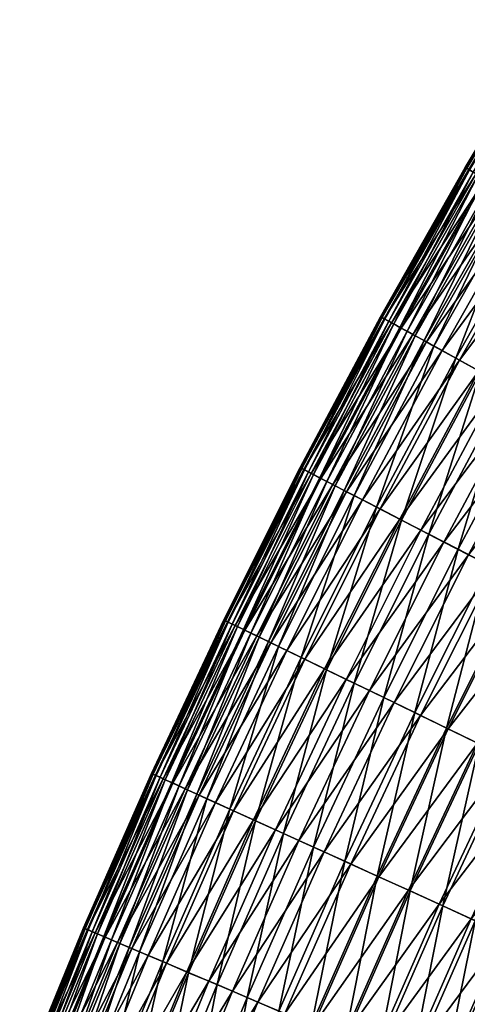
# Model space of a CAD drawing. Header units: millimetres. Extents: x -15866 to -14609, y -408 to 259.
# Tile 253 of 256: x -15793 to -15780, y 116 to 143. Entities that reach past the tile are written whole.
import ezdxf

# ---------------------------------------------------------------- set-up
doc = ezdxf.new("R2010")
doc.units = ezdxf.units.MM
doc.header["$MEASUREMENT"] = 0
doc.layers.add('Predefinito', color=7, linetype='Continuous', true_color=0x000000)

msp = doc.modelspace()

# ---------------------------------------------------------------- meshes
at = {"layer": 'Predefinito'}
mesh = msp.add_polyface(dxfattribs=at)
corners = [(-15778.86, 138.057, 546.219), (-15775.944, 141.834, 545.199), (-15778.38, 137.776, 545.199), (-15779.289, 138.305, 547.283), (-15776.416, 142.127, 546.219), (-15779.663, 138.525, 548.393), (-15776.838, 142.388, 547.283), (-15779.982, 138.711, 549.549), (-15777.522, 142.811, 549.549), (-15777.207, 142.615, 548.393), (-15780.245, 138.863, 550.753), (-15777.779, 142.97, 550.753), (-15780.447, 138.981, 552.005), (-15777.981, 143.092, 552.005), (-15780.519, 139.023, 552.659), (-15778.049, 143.136, 552.659), (-15780.55, 139.042, 553.274), (-15778.08, 143.156, 553.274), (-15780.545, 139.038, 553.849), (-15778.076, 143.155, 553.849), (-15780.506, 139.015, 554.387), (-15778.036, 143.127, 554.387), (-15780.43, 138.972, 554.887), (-15777.961, 143.084, 554.887), (-15780.323, 138.91, 555.351), (-15777.857, 143.018, 555.351), (-15780.185, 138.83, 555.78), (-15777.721, 142.932, 555.78), (-15780.018, 138.731, 556.174), (-15777.556, 142.831, 556.174), (-15779.823, 138.617, 556.535), (-15777.364, 142.712, 556.535), (-15779.6, 138.488, 556.862), (-15777.147, 142.577, 556.862), (-15779.353, 138.344, 557.157), (-15777.147, 142.577, 556.862), (-15779.6, 138.488, 556.862), (-15779.084, 138.186, 557.422), (-15776.901, 142.429, 557.157), (-15778.479, 137.835, 557.86), (-15776.635, 142.264, 557.422), (-15782.597, 134.71, 550.753), (-15782.802, 134.824, 552.005), (-15782.874, 134.862, 552.659), (-15782.906, 134.879, 553.274), (-15782.902, 134.876, 553.849), (-15782.861, 134.855, 554.387), (-15782.786, 134.813, 554.887), (-15782.676, 134.755, 555.351), (-15782.536, 134.678, 555.78)]
mesh.append_faces([[corners[k] for k in face] for face in [(0, 1, 2, 2), (3, 4, 0, 0), (5, 6, 3, 3), (7, 8, 9, 9), (7, 9, 5, 5), (10, 11, 8, 8), (10, 8, 7, 7), (12, 13, 11, 11), (12, 11, 10, 10), (14, 15, 13, 13), (14, 13, 12, 12), (16, 17, 15, 15), (16, 15, 14, 14), (18, 19, 17, 17), (18, 17, 16, 16), (20, 21, 19, 19), (20, 19, 18, 18), (22, 23, 21, 21), (22, 21, 20, 20), (24, 25, 23, 23), (24, 23, 22, 22), (26, 27, 25, 25), (26, 25, 24, 24), (28, 29, 27, 27), (28, 27, 26, 26), (30, 31, 29, 29), (30, 29, 28, 28), (32, 33, 31, 31), (32, 31, 30, 30), (34, 35, 36, 36), (37, 38, 34, 34), (39, 40, 37, 37), (41, 10, 7, 7), (42, 12, 10, 10), (43, 14, 12, 12), (44, 16, 14, 14), (45, 18, 16, 16), (46, 20, 18, 18), (47, 22, 20, 20), (48, 24, 22, 22), (49, 26, 24, 24)]])
mesh = msp.add_polyface(dxfattribs=at)
corners = [(-15780.169, 133.376, 544.222), (-15777.851, 137.467, 544.222), (-15777.275, 137.132, 543.287), (-15779.584, 133.055, 543.287), (-15780.705, 133.67, 545.199), (-15778.38, 137.776, 545.199), (-15781.191, 133.937, 546.219), (-15778.86, 138.057, 546.219), (-15781.628, 134.177, 547.283), (-15779.289, 138.305, 547.283), (-15782.006, 134.386, 548.393), (-15779.663, 138.525, 548.393), (-15782.332, 134.563, 549.549), (-15779.982, 138.711, 549.549), (-15782.597, 134.71, 550.753), (-15782.802, 134.824, 552.005), (-15780.245, 138.863, 550.753), (-15782.874, 134.862, 552.659), (-15780.447, 138.981, 552.005), (-15782.906, 134.879, 553.274), (-15780.519, 139.023, 552.659), (-15782.902, 134.876, 553.849), (-15780.55, 139.042, 553.274), (-15782.861, 134.855, 554.387), (-15780.545, 139.038, 553.849), (-15782.786, 134.813, 554.887), (-15780.506, 139.015, 554.387), (-15782.676, 134.755, 555.351), (-15780.43, 138.972, 554.887), (-15782.536, 134.678, 555.78), (-15780.323, 138.91, 555.351), (-15782.367, 134.584, 556.174), (-15780.018, 138.731, 556.174), (-15780.185, 138.83, 555.78), (-15782.168, 134.475, 556.535), (-15779.823, 138.617, 556.535), (-15781.943, 134.351, 556.862), (-15779.6, 138.488, 556.862), (-15781.693, 134.214, 557.157), (-15779.353, 138.344, 557.157), (-15779.6, 138.488, 556.862), (-15779.6, 138.488, 556.862), (-15781.943, 134.351, 556.862), (-15781.42, 134.063, 557.422), (-15779.084, 138.186, 557.422), (-15780.807, 133.727, 557.86), (-15778.479, 137.835, 557.86), (-15780.119, 133.347, 558.183), (-15777.802, 137.439, 558.183), (-15779.366, 132.935, 558.398), (-15777.061, 137.006, 558.398), (-15778.566, 132.494, 558.511), (-15785.149, 130.676, 553.274), (-15785.144, 130.673, 553.849), (-15785.103, 130.651, 554.387)]
mesh.append_faces([[corners[k] for k in face] for face in [(0, 1, 2, 2), (0, 2, 3, 3), (4, 5, 1, 1), (4, 1, 0, 0), (6, 7, 5, 5), (6, 5, 4, 4), (8, 9, 7, 7), (8, 7, 6, 6), (10, 11, 9, 9), (10, 9, 8, 8), (12, 13, 11, 11), (12, 11, 10, 10), (14, 13, 12, 12), (15, 16, 14, 14), (17, 18, 15, 15), (19, 20, 17, 17), (21, 22, 19, 19), (23, 24, 21, 21), (25, 26, 23, 23), (27, 28, 25, 25), (29, 30, 27, 27), (31, 32, 33, 33), (31, 33, 29, 29), (34, 35, 32, 32), (34, 32, 31, 31), (36, 37, 35, 35), (36, 35, 34, 34), (38, 39, 40, 40), (38, 41, 42, 42), (43, 44, 39, 39), (43, 39, 38, 38), (45, 46, 44, 44), (45, 44, 43, 43), (47, 48, 46, 46), (47, 46, 45, 45), (49, 50, 48, 48), (49, 48, 47, 47), (51, 50, 49, 49), (52, 19, 17, 17), (53, 21, 19, 19), (54, 23, 21, 21)]])
mesh = msp.add_polyface(dxfattribs=at)
corners = [(-15778.28, 132.337, 541.54), (-15775.284, 135.972, 540.725), (-15777.566, 131.946, 540.725), (-15778.955, 132.708, 542.393), (-15775.99, 136.382, 541.54), (-15779.584, 133.055, 543.287), (-15776.655, 136.77, 542.393), (-15778.955, 132.708, 542.393), (-15777.725, 132.032, 558.531), (-15776.271, 136.545, 558.511), (-15778.566, 132.494, 558.511), (-15776.857, 131.554, 558.462), (-15775.442, 136.063, 558.531), (-15778.168, 127.067, 539.208), (-15775.193, 130.642, 538.503), (-15777.33, 126.634, 538.503), (-15778.971, 127.481, 539.948), (-15776.812, 131.529, 539.948), (-15776.02, 131.095, 539.208), (-15779.735, 127.877, 540.725), (-15780.459, 128.25, 541.54), (-15781.143, 128.603, 542.393), (-15781.782, 128.934, 543.287), (-15778.955, 132.708, 542.393), (-15778.955, 132.708, 542.393), (-15781.143, 128.603, 542.393), (-15782.374, 129.241, 544.222), (-15780.169, 133.376, 544.222), (-15782.917, 129.523, 545.199), (-15780.705, 133.67, 545.199), (-15783.41, 129.777, 546.219), (-15781.191, 133.937, 546.219), (-15783.853, 130.005, 547.283), (-15781.628, 134.177, 547.283), (-15783.641, 129.896, 557.422), (-15781.42, 134.063, 557.422), (-15781.693, 134.214, 557.157), (-15783.02, 129.576, 557.86), (-15780.807, 133.727, 557.86), (-15782.323, 129.215, 558.183), (-15780.119, 133.347, 558.183), (-15781.561, 128.82, 558.398), (-15779.366, 132.935, 558.398), (-15780.748, 128.4, 558.511), (-15779.895, 127.959, 558.531), (-15779.016, 127.504, 558.462), (-15778.124, 127.043, 558.312), (-15775.976, 131.074, 558.312), (-15777.231, 126.581, 558.087), (-15783.219, 124.462, 542.393), (-15783.864, 124.776, 543.287), (-15781.143, 128.603, 542.393), (-15782.819, 124.268, 558.511), (-15781.955, 123.849, 558.531)]
mesh.append_faces([[corners[k] for k in face] for face in [(0, 1, 2, 2), (3, 4, 0, 0), (5, 6, 7, 7), (8, 9, 10, 10), (11, 12, 8, 8), (13, 14, 15, 15), (16, 17, 18, 18), (16, 18, 13, 13), (19, 2, 17, 17), (19, 17, 16, 16), (20, 0, 2, 2), (20, 2, 19, 19), (21, 3, 0, 0), (21, 0, 20, 20), (22, 5, 23, 23), (22, 24, 25, 25), (26, 27, 5, 5), (26, 5, 22, 22), (28, 29, 27, 27), (28, 27, 26, 26), (30, 31, 29, 29), (32, 33, 31, 31), (34, 35, 36, 36), (37, 38, 35, 35), (39, 40, 38, 38), (39, 38, 37, 37), (41, 42, 40, 40), (41, 40, 39, 39), (43, 10, 42, 42), (43, 42, 41, 41), (44, 8, 10, 10), (44, 10, 43, 43), (45, 11, 8, 8), (45, 8, 44, 44), (46, 47, 11, 11), (46, 11, 45, 45), (48, 47, 46, 46), (49, 21, 20, 20), (50, 22, 51, 51), (52, 43, 41, 41), (53, 44, 43, 43)]])
mesh = msp.add_polyface(dxfattribs=at)
corners = [(-15783.41, 129.777, 546.219), (-15780.705, 133.67, 545.199), (-15782.917, 129.523, 545.199), (-15783.853, 130.005, 547.283), (-15781.191, 133.937, 546.219), (-15784.237, 130.204, 548.393), (-15782.006, 134.386, 548.393), (-15781.628, 134.177, 547.283), (-15784.566, 130.374, 549.549), (-15782.332, 134.563, 549.549), (-15784.835, 130.512, 550.753), (-15782.597, 134.71, 550.753), (-15785.042, 130.622, 552.005), (-15782.802, 134.824, 552.005), (-15785.116, 130.659, 552.659), (-15782.874, 134.862, 552.659), (-15785.149, 130.676, 553.274), (-15785.144, 130.673, 553.849), (-15782.906, 134.879, 553.274), (-15785.103, 130.651, 554.387), (-15782.902, 134.876, 553.849), (-15785.024, 130.613, 554.887), (-15782.786, 134.813, 554.887), (-15782.861, 134.855, 554.387), (-15784.915, 130.555, 555.351), (-15782.676, 134.755, 555.351), (-15784.773, 130.482, 555.78), (-15782.536, 134.678, 555.78), (-15784.601, 130.392, 556.174), (-15782.367, 134.584, 556.174), (-15784.4, 130.289, 556.535), (-15782.168, 134.475, 556.535), (-15784.173, 130.17, 556.862), (-15781.943, 134.351, 556.862), (-15783.919, 130.041, 557.157), (-15781.693, 134.214, 557.157), (-15781.943, 134.351, 556.862), (-15781.943, 134.351, 556.862), (-15784.173, 130.17, 556.862), (-15783.641, 129.896, 557.422), (-15783.02, 129.576, 557.86), (-15781.42, 134.063, 557.422), (-15786.957, 126.278, 550.753), (-15787.169, 126.379, 552.005), (-15787.242, 126.416, 552.659), (-15787.275, 126.432, 553.274), (-15787.271, 126.431, 553.849), (-15787.229, 126.41, 554.387), (-15787.15, 126.372, 554.887), (-15787.039, 126.318, 555.351), (-15786.894, 126.248, 555.78), (-15786.721, 126.164, 556.174)]
mesh.append_faces([[corners[k] for k in face] for face in [(0, 1, 2, 2), (3, 4, 0, 0), (5, 6, 7, 7), (5, 7, 3, 3), (8, 9, 6, 6), (8, 6, 5, 5), (10, 11, 9, 9), (10, 9, 8, 8), (12, 13, 11, 11), (12, 11, 10, 10), (14, 15, 13, 13), (14, 13, 12, 12), (16, 15, 14, 14), (17, 18, 16, 16), (19, 20, 17, 17), (21, 22, 23, 23), (21, 23, 19, 19), (24, 25, 22, 22), (24, 22, 21, 21), (26, 27, 25, 25), (26, 25, 24, 24), (28, 29, 27, 27), (28, 27, 26, 26), (30, 31, 29, 29), (30, 29, 28, 28), (32, 33, 31, 31), (32, 31, 30, 30), (34, 35, 36, 36), (34, 37, 38, 38), (39, 35, 34, 34), (40, 41, 39, 39), (42, 10, 8, 8), (43, 12, 10, 10), (44, 14, 12, 12), (45, 16, 14, 14), (46, 17, 16, 16), (47, 19, 17, 17), (48, 21, 19, 19), (49, 24, 21, 21), (50, 26, 24, 24), (51, 28, 26, 26)]])
mesh = msp.add_polyface(dxfattribs=at)
corners = [(-15783.864, 124.776, 543.287), (-15781.143, 128.603, 542.393), (-15783.219, 124.462, 542.393), (-15784.465, 125.066, 544.222), (-15782.374, 129.241, 544.222), (-15781.782, 128.934, 543.287), (-15785.014, 125.335, 545.199), (-15782.917, 129.523, 545.199), (-15785.514, 125.578, 546.219), (-15783.41, 129.777, 546.219), (-15785.962, 125.794, 547.283), (-15783.853, 130.005, 547.283), (-15786.352, 125.985, 548.393), (-15784.237, 130.204, 548.393), (-15786.685, 126.145, 549.549), (-15784.566, 130.374, 549.549), (-15786.957, 126.278, 550.753), (-15787.169, 126.379, 552.005), (-15784.835, 130.512, 550.753), (-15787.242, 126.416, 552.659), (-15785.042, 130.622, 552.005), (-15787.275, 126.432, 553.274), (-15785.116, 130.659, 552.659), (-15787.271, 126.431, 553.849), (-15785.149, 130.676, 553.274), (-15787.229, 126.41, 554.387), (-15785.144, 130.673, 553.849), (-15787.15, 126.372, 554.887), (-15785.103, 130.651, 554.387), (-15787.039, 126.318, 555.351), (-15785.024, 130.613, 554.887), (-15786.894, 126.248, 555.78), (-15784.915, 130.555, 555.351), (-15786.721, 126.164, 556.174), (-15784.773, 130.482, 555.78), (-15786.517, 126.065, 556.535), (-15784.4, 130.289, 556.535), (-15784.601, 130.392, 556.174), (-15786.286, 125.953, 556.862), (-15784.173, 130.17, 556.862), (-15786.03, 125.827, 557.157), (-15783.919, 130.041, 557.157), (-15784.173, 130.17, 556.862), (-15784.173, 130.17, 556.862), (-15786.286, 125.953, 556.862), (-15785.75, 125.69, 557.422), (-15783.641, 129.896, 557.422), (-15785.12, 125.385, 557.86), (-15783.02, 129.576, 557.86), (-15784.412, 125.044, 558.183), (-15782.323, 129.215, 558.183), (-15783.641, 124.667, 558.398), (-15781.561, 128.82, 558.398), (-15782.819, 124.268, 558.511), (-15789.286, 122.156, 553.274), (-15789.281, 122.153, 553.849), (-15789.239, 122.132, 554.387)]
mesh.append_faces([[corners[k] for k in face] for face in [(0, 1, 2, 2), (3, 4, 5, 5), (3, 5, 0, 0), (6, 7, 4, 4), (6, 4, 3, 3), (8, 9, 7, 7), (8, 7, 6, 6), (10, 11, 9, 9), (10, 9, 8, 8), (12, 13, 11, 11), (12, 11, 10, 10), (14, 15, 13, 13), (14, 13, 12, 12), (16, 15, 14, 14), (17, 18, 16, 16), (19, 20, 17, 17), (21, 22, 19, 19), (23, 24, 21, 21), (25, 26, 23, 23), (27, 28, 25, 25), (29, 30, 27, 27), (31, 32, 29, 29), (33, 34, 31, 31), (35, 36, 37, 37), (35, 37, 33, 33), (38, 39, 36, 36), (38, 36, 35, 35), (40, 41, 42, 42), (40, 43, 44, 44), (45, 46, 41, 41), (45, 41, 40, 40), (47, 48, 46, 46), (47, 46, 45, 45), (49, 50, 48, 48), (49, 48, 47, 47), (51, 52, 50, 50), (51, 50, 49, 49), (53, 52, 51, 51), (54, 21, 19, 19), (55, 23, 21, 21), (56, 25, 23, 23)]])
mesh = msp.add_polyface(dxfattribs=at)
corners = [(-15778.475, 122.16, 537.833), (-15775.555, 125.715, 537.197), (-15777.56, 121.716, 537.197), (-15779.356, 122.589, 538.503), (-15777.33, 126.634, 538.503), (-15776.458, 126.182, 537.833), (-15780.205, 123, 539.208), (-15778.168, 127.067, 539.208), (-15781.019, 123.395, 539.948), (-15778.971, 127.481, 539.948), (-15781.791, 123.771, 540.725), (-15779.735, 127.877, 540.725), (-15782.526, 124.127, 541.54), (-15780.459, 128.25, 541.54), (-15783.219, 124.462, 542.393), (-15781.955, 123.849, 558.531), (-15780.748, 128.4, 558.511), (-15782.819, 124.268, 558.511), (-15781.065, 123.416, 558.462), (-15779.016, 127.504, 558.462), (-15779.895, 127.959, 558.531), (-15780.161, 122.977, 558.312), (-15778.124, 127.043, 558.312), (-15779.255, 122.539, 558.087), (-15777.231, 126.581, 558.087), (-15778.364, 122.105, 557.795), (-15776.349, 126.125, 557.795), (-15777.494, 121.682, 557.442), (-15776.656, 121.276, 557.035), (-15775.491, 125.681, 557.442), (-15779.454, 117.684, 537.197), (-15776.617, 121.257, 536.592), (-15780.381, 118.106, 537.833), (-15781.273, 118.509, 538.503), (-15782.132, 118.9, 539.208), (-15782.954, 119.275, 539.948), (-15783.739, 119.631, 540.725), (-15783.002, 119.297, 558.462), (-15782.086, 118.881, 558.312), (-15781.171, 118.464, 558.087), (-15780.268, 118.052, 557.795), (-15779.389, 117.654, 557.442), (-15778.54, 117.267, 557.035)]
mesh.append_faces([[corners[k] for k in face] for face in [(0, 1, 2, 2), (3, 4, 5, 5), (3, 5, 0, 0), (6, 7, 4, 4), (6, 4, 3, 3), (8, 9, 7, 7), (8, 7, 6, 6), (10, 11, 9, 9), (10, 9, 8, 8), (12, 13, 11, 11), (12, 11, 10, 10), (14, 13, 12, 12), (15, 16, 17, 17), (18, 19, 20, 20), (18, 20, 15, 15), (21, 22, 19, 19), (21, 19, 18, 18), (23, 24, 22, 22), (23, 22, 21, 21), (25, 26, 24, 24), (25, 24, 23, 23), (27, 26, 25, 25), (28, 29, 27, 27), (30, 2, 31, 31), (32, 0, 2, 2), (33, 3, 0, 0), (33, 0, 32, 32), (34, 6, 3, 3), (34, 3, 33, 33), (35, 8, 6, 6), (35, 6, 34, 34), (36, 10, 8, 8), (37, 18, 15, 15), (38, 21, 18, 18), (38, 18, 37, 37), (39, 23, 21, 21), (39, 21, 38, 38), (40, 25, 23, 23), (40, 23, 39, 39), (41, 27, 25, 25), (42, 28, 27, 27)]])
mesh = msp.add_polyface(dxfattribs=at)
corners = [(-15788.35, 121.73, 548.393), (-15785.962, 125.794, 547.283), (-15787.956, 121.55, 547.283), (-15788.69, 121.882, 549.549), (-15786.352, 125.985, 548.393), (-15788.964, 122.009, 550.753), (-15786.685, 126.145, 549.549), (-15789.177, 122.106, 552.005), (-15787.169, 126.379, 552.005), (-15786.957, 126.278, 550.753), (-15789.253, 122.138, 552.659), (-15787.242, 126.416, 552.659), (-15789.286, 122.156, 553.274), (-15789.281, 122.153, 553.849), (-15787.275, 126.432, 553.274), (-15789.239, 122.132, 554.387), (-15787.271, 126.431, 553.849), (-15789.159, 122.097, 554.887), (-15787.15, 126.372, 554.887), (-15787.229, 126.41, 554.387), (-15789.047, 122.048, 555.351), (-15787.039, 126.318, 555.351), (-15788.903, 121.979, 555.78), (-15786.894, 126.248, 555.78), (-15788.725, 121.9, 556.174), (-15788.519, 121.808, 556.535), (-15786.721, 126.164, 556.174), (-15788.285, 121.699, 556.862), (-15786.517, 126.065, 556.535), (-15788.026, 121.58, 557.157), (-15786.286, 125.953, 556.862), (-15788.285, 121.699, 556.862), (-15787.742, 121.451, 557.422), (-15786.03, 125.827, 557.157), (-15789.379, 117.083, 546.219), (-15787.504, 121.347, 546.219), (-15786.999, 121.114, 545.199), (-15789.835, 117.277, 547.283), (-15790.236, 117.446, 548.393), (-15790.576, 117.592, 549.549), (-15790.855, 117.71, 550.753), (-15791.071, 117.802, 552.005), (-15791.145, 117.833, 552.659), (-15791.18, 117.849, 553.274), (-15791.175, 117.846, 553.849), (-15791.132, 117.827, 554.387), (-15791.053, 117.793, 554.887), (-15790.939, 117.744, 555.351), (-15790.792, 117.684, 555.78), (-15790.612, 117.607, 556.174), (-15790.405, 117.517, 556.535), (-15790.169, 117.419, 556.862), (-15789.906, 117.306, 557.157), (-15788.285, 121.699, 556.862), (-15789.617, 117.185, 557.422), (-15788.975, 116.911, 557.86), (-15787.106, 121.163, 557.86)]
mesh.append_faces([[corners[k] for k in face] for face in [(0, 1, 2, 2), (3, 4, 0, 0), (5, 6, 3, 3), (7, 8, 9, 9), (7, 9, 5, 5), (10, 11, 8, 8), (10, 8, 7, 7), (12, 11, 10, 10), (13, 14, 12, 12), (15, 16, 13, 13), (17, 18, 19, 19), (17, 19, 15, 15), (20, 21, 18, 18), (20, 18, 17, 17), (22, 23, 21, 21), (22, 21, 20, 20), (24, 23, 22, 22), (25, 26, 24, 24), (27, 28, 25, 25), (29, 30, 31, 31), (32, 33, 29, 29), (34, 35, 36, 36), (37, 2, 35, 35), (38, 0, 2, 2), (39, 3, 0, 0), (40, 5, 3, 3), (41, 7, 5, 5), (42, 10, 7, 7), (43, 12, 10, 10), (44, 13, 12, 12), (45, 15, 13, 13), (46, 17, 15, 15), (47, 20, 17, 17), (48, 22, 20, 20), (49, 24, 22, 22), (50, 25, 24, 24), (51, 27, 25, 25), (52, 29, 53, 53), (54, 32, 29, 29), (55, 56, 32, 32)]])
mesh = msp.add_polyface(dxfattribs=at)
corners = [(-15783.739, 119.631, 540.725), (-15781.019, 123.395, 539.948), (-15782.954, 119.275, 539.948), (-15784.481, 119.968, 541.54), (-15782.526, 124.127, 541.54), (-15781.791, 123.771, 540.725), (-15785.18, 120.288, 542.393), (-15783.219, 124.462, 542.393), (-15782.526, 124.127, 541.54), (-15782.526, 124.127, 541.54), (-15784.481, 119.968, 541.54), (-15785.835, 120.585, 543.287), (-15783.864, 124.776, 543.287), (-15783.219, 124.462, 542.393), (-15783.219, 124.462, 542.393), (-15786.442, 120.862, 544.222), (-15784.465, 125.066, 544.222), (-15786.999, 121.114, 545.199), (-15785.014, 125.335, 545.199), (-15787.504, 121.347, 546.219), (-15785.514, 125.578, 546.219), (-15787.956, 121.55, 547.283), (-15785.962, 125.794, 547.283), (-15788.35, 121.73, 548.393), (-15786.352, 125.985, 548.393), (-15788.69, 121.882, 549.549), (-15786.685, 126.145, 549.549), (-15788.964, 122.009, 550.753), (-15786.957, 126.278, 550.753), (-15788.725, 121.9, 556.174), (-15786.721, 126.164, 556.174), (-15786.894, 126.248, 555.78), (-15788.519, 121.808, 556.535), (-15786.517, 126.065, 556.535), (-15788.285, 121.699, 556.862), (-15786.286, 125.953, 556.862), (-15788.026, 121.58, 557.157), (-15786.03, 125.827, 557.157), (-15786.286, 125.953, 556.862), (-15787.742, 121.451, 557.422), (-15785.75, 125.69, 557.422), (-15787.106, 121.163, 557.86), (-15785.12, 125.385, 557.86), (-15786.389, 120.837, 558.183), (-15784.412, 125.044, 558.183), (-15785.61, 120.482, 558.398), (-15783.641, 124.667, 558.398), (-15784.776, 120.102, 558.511), (-15782.819, 124.268, 558.511), (-15783.901, 119.707, 558.531), (-15781.955, 123.849, 558.531), (-15783.002, 119.297, 558.462), (-15787.03, 116.084, 542.393), (-15784.481, 119.968, 541.54), (-15787.691, 116.366, 543.287), (-15788.305, 116.627, 544.222), (-15788.868, 116.865, 545.199), (-15788.252, 116.603, 558.183), (-15787.462, 116.271, 558.398), (-15786.619, 115.91, 558.511)]
mesh.append_faces([[corners[k] for k in face] for face in [(0, 1, 2, 2), (3, 4, 5, 5), (3, 5, 0, 0), (6, 7, 8, 8), (6, 9, 10, 10), (11, 12, 13, 13), (11, 14, 6, 6), (15, 16, 12, 12), (15, 12, 11, 11), (17, 18, 16, 16), (17, 16, 15, 15), (19, 20, 18, 18), (19, 18, 17, 17), (21, 22, 20, 20), (21, 20, 19, 19), (23, 24, 22, 22), (25, 26, 24, 24), (27, 28, 26, 26), (29, 30, 31, 31), (32, 33, 30, 30), (34, 35, 33, 33), (36, 37, 38, 38), (39, 40, 37, 37), (41, 42, 40, 40), (41, 40, 39, 39), (43, 44, 42, 42), (43, 42, 41, 41), (45, 46, 44, 44), (45, 44, 43, 43), (47, 48, 46, 46), (47, 46, 45, 45), (49, 50, 48, 48), (49, 48, 47, 47), (51, 50, 49, 49), (52, 6, 53, 53), (54, 11, 6, 6), (55, 15, 11, 11), (56, 17, 15, 15), (57, 43, 41, 41), (58, 45, 43, 43), (59, 47, 45, 45)]])
mesh = msp.add_polyface(dxfattribs=at)
corners = [(-15791.071, 117.802, 552.005), (-15788.964, 122.009, 550.753), (-15790.855, 117.71, 550.753), (-15791.145, 117.833, 552.659), (-15789.177, 122.106, 552.005), (-15791.18, 117.849, 553.274), (-15789.253, 122.138, 552.659), (-15791.175, 117.846, 553.849), (-15789.286, 122.156, 553.274), (-15791.132, 117.827, 554.387), (-15789.281, 122.153, 553.849), (-15791.053, 117.793, 554.887), (-15789.239, 122.132, 554.387), (-15790.939, 117.744, 555.351), (-15789.159, 122.097, 554.887), (-15790.792, 117.684, 555.78), (-15789.047, 122.048, 555.351), (-15791.6, 112.979, 547.283), (-15789.379, 117.083, 546.219), (-15791.138, 112.796, 546.219), (-15792.003, 113.137, 548.393), (-15790.236, 117.446, 548.393), (-15789.835, 117.277, 547.283), (-15792.348, 113.274, 549.549), (-15790.576, 117.592, 549.549), (-15792.63, 113.385, 550.753), (-15792.848, 113.472, 552.005), (-15792.924, 113.503, 552.659), (-15792.958, 113.516, 553.274), (-15792.953, 113.515, 553.849), (-15792.91, 113.496, 554.387), (-15792.829, 113.466, 554.887), (-15792.714, 113.419, 555.351), (-15792.564, 113.361, 555.78), (-15792.385, 113.29, 556.174), (-15790.612, 117.607, 556.174), (-15792.174, 113.207, 556.535), (-15790.405, 117.517, 556.535), (-15791.937, 113.111, 556.862), (-15790.169, 117.419, 556.862), (-15791.67, 113.007, 557.157), (-15789.906, 117.306, 557.157), (-15790.169, 117.419, 556.862), (-15790.169, 117.419, 556.862), (-15791.937, 113.111, 556.862), (-15791.379, 112.891, 557.422), (-15790.731, 112.634, 557.86), (-15789.617, 117.185, 557.422)]
mesh.append_faces([[corners[k] for k in face] for face in [(0, 1, 2, 2), (3, 4, 0, 0), (5, 6, 3, 3), (7, 8, 5, 5), (9, 10, 7, 7), (11, 12, 9, 9), (13, 14, 11, 11), (15, 16, 13, 13), (17, 18, 19, 19), (20, 21, 22, 22), (20, 22, 17, 17), (23, 24, 21, 21), (23, 21, 20, 20), (25, 2, 24, 24), (25, 24, 23, 23), (26, 0, 2, 2), (26, 2, 25, 25), (27, 3, 0, 0), (27, 0, 26, 26), (28, 5, 3, 3), (28, 3, 27, 27), (29, 7, 5, 5), (29, 5, 28, 28), (30, 9, 7, 7), (30, 7, 29, 29), (31, 11, 9, 9), (31, 9, 30, 30), (32, 13, 11, 11), (32, 11, 31, 31), (33, 15, 13, 13), (33, 13, 32, 32), (34, 35, 15, 15), (34, 15, 33, 33), (36, 37, 35, 35), (36, 35, 34, 34), (38, 39, 37, 37), (38, 37, 36, 36), (40, 41, 42, 42), (40, 43, 44, 44), (45, 41, 40, 40), (46, 47, 45, 45)]])
mesh = msp.add_polyface(dxfattribs=at)
corners = [(-15780.381, 118.106, 537.833), (-15777.56, 121.716, 537.197), (-15779.454, 117.684, 537.197), (-15779.389, 117.654, 557.442), (-15778.364, 122.105, 557.795), (-15780.268, 118.052, 557.795), (-15778.54, 117.267, 557.035), (-15777.494, 121.682, 557.442), (-15780.275, 113.213, 536.592), (-15777.518, 116.804, 536.02), (-15779.284, 112.791, 536.02), (-15781.242, 113.623, 537.197), (-15778.501, 117.249, 536.592), (-15782.176, 114.021, 537.833), (-15783.079, 114.404, 538.503), (-15781.273, 118.509, 538.503), (-15783.946, 114.775, 539.208), (-15782.132, 118.9, 539.208), (-15784.78, 115.127, 539.948), (-15782.954, 119.275, 539.948), (-15785.571, 115.463, 540.725), (-15783.739, 119.631, 540.725), (-15786.321, 115.785, 541.54), (-15784.481, 119.968, 541.54), (-15785.737, 115.534, 558.531), (-15783.901, 119.707, 558.531), (-15784.776, 120.102, 558.511), (-15784.828, 115.147, 558.462), (-15783.002, 119.297, 558.462), (-15783.902, 114.755, 558.312), (-15782.086, 118.881, 558.312), (-15782.976, 114.362, 558.087), (-15781.171, 118.464, 558.087), (-15782.061, 113.974, 557.795), (-15781.175, 113.595, 557.442), (-15780.316, 113.232, 557.035), (-15779.467, 112.871, 556.58), (-15783.86, 109.916, 537.833), (-15784.772, 110.276, 538.503), (-15785.649, 110.625, 539.208), (-15786.49, 110.956, 539.948), (-15787.291, 111.273, 540.725), (-15786.539, 110.975, 558.462), (-15785.604, 110.606, 558.312), (-15784.669, 110.235, 558.087), (-15783.747, 109.869, 557.795)]
mesh.append_faces([[corners[k] for k in face] for face in [(0, 1, 2, 2), (3, 4, 5, 5), (6, 7, 3, 3), (8, 9, 10, 10), (11, 2, 12, 12), (11, 12, 8, 8), (13, 0, 2, 2), (13, 2, 11, 11), (14, 15, 0, 0), (14, 0, 13, 13), (16, 17, 15, 15), (16, 15, 14, 14), (18, 19, 17, 17), (18, 17, 16, 16), (20, 21, 19, 19), (20, 19, 18, 18), (22, 23, 21, 21), (22, 21, 20, 20), (24, 25, 26, 26), (27, 28, 25, 25), (27, 25, 24, 24), (29, 30, 28, 28), (29, 28, 27, 27), (31, 32, 30, 30), (31, 30, 29, 29), (33, 5, 32, 32), (33, 32, 31, 31), (34, 3, 5, 5), (34, 5, 33, 33), (35, 6, 3, 3), (35, 3, 34, 34), (36, 6, 35, 35), (37, 13, 11, 11), (38, 14, 13, 13), (39, 16, 14, 14), (40, 18, 16, 16), (41, 20, 18, 18), (42, 27, 24, 24), (43, 29, 27, 27), (44, 31, 29, 29), (45, 33, 31, 31)]])
mesh = msp.add_polyface(dxfattribs=at)
corners = [(-15787.03, 116.084, 542.393), (-15784.481, 119.968, 541.54), (-15786.321, 115.785, 541.54), (-15787.691, 116.366, 543.287), (-15785.18, 120.288, 542.393), (-15788.305, 116.627, 544.222), (-15785.835, 120.585, 543.287), (-15788.868, 116.865, 545.199), (-15786.442, 120.862, 544.222), (-15789.379, 117.083, 546.219), (-15786.999, 121.114, 545.199), (-15789.835, 117.277, 547.283), (-15787.504, 121.347, 546.219), (-15790.236, 117.446, 548.393), (-15787.956, 121.55, 547.283), (-15790.576, 117.592, 549.549), (-15788.35, 121.73, 548.393), (-15790.855, 117.71, 550.753), (-15788.69, 121.882, 549.549), (-15790.612, 117.607, 556.174), (-15788.903, 121.979, 555.78), (-15790.792, 117.684, 555.78), (-15790.405, 117.517, 556.535), (-15788.725, 121.9, 556.174), (-15790.169, 117.419, 556.862), (-15788.519, 121.808, 556.535), (-15789.906, 117.306, 557.157), (-15788.285, 121.699, 556.862), (-15790.169, 117.419, 556.862), (-15789.617, 117.185, 557.422), (-15788.026, 121.58, 557.157), (-15788.975, 116.911, 557.86), (-15787.742, 121.451, 557.422), (-15788.252, 116.603, 558.183), (-15787.106, 121.163, 557.86), (-15787.462, 116.271, 558.398), (-15786.389, 120.837, 558.183), (-15786.619, 115.91, 558.511), (-15785.61, 120.482, 558.398), (-15785.737, 115.534, 558.531), (-15784.776, 120.102, 558.511), (-15788.05, 111.572, 541.54), (-15786.321, 115.785, 541.54), (-15785.571, 115.463, 540.725), (-15788.764, 111.856, 542.393), (-15786.321, 115.785, 541.54), (-15786.321, 115.785, 541.54), (-15788.05, 111.572, 541.54), (-15789.433, 112.121, 543.287), (-15790.053, 112.365, 544.222), (-15790.621, 112.592, 545.199), (-15791.138, 112.796, 546.219), (-15791.6, 112.979, 547.283), (-15791.379, 112.891, 557.422), (-15790.731, 112.634, 557.86), (-15790, 112.346, 558.183), (-15789.202, 112.03, 558.398), (-15788.351, 111.692, 558.511), (-15787.459, 111.34, 558.531)]
mesh.append_faces([[corners[k] for k in face] for face in [(0, 1, 2, 2), (3, 4, 0, 0), (5, 6, 3, 3), (7, 8, 5, 5), (9, 10, 7, 7), (11, 12, 9, 9), (13, 14, 11, 11), (15, 16, 13, 13), (17, 18, 15, 15), (19, 20, 21, 21), (22, 23, 19, 19), (24, 25, 22, 22), (26, 27, 28, 28), (29, 30, 26, 26), (31, 32, 29, 29), (33, 34, 31, 31), (35, 36, 33, 33), (37, 38, 35, 35), (39, 40, 37, 37), (41, 42, 43, 43), (44, 0, 45, 45), (44, 46, 47, 47), (48, 3, 0, 0), (48, 0, 44, 44), (49, 5, 3, 3), (49, 3, 48, 48), (50, 7, 5, 5), (50, 5, 49, 49), (51, 9, 7, 7), (51, 7, 50, 50), (52, 11, 9, 9), (53, 29, 26, 26), (54, 31, 29, 29), (55, 33, 31, 31), (55, 31, 54, 54), (56, 35, 33, 33), (56, 33, 55, 55), (57, 37, 35, 35), (57, 35, 56, 56), (58, 39, 37, 37), (58, 37, 57, 57)]])

doc.saveas('drawing.dxf')
